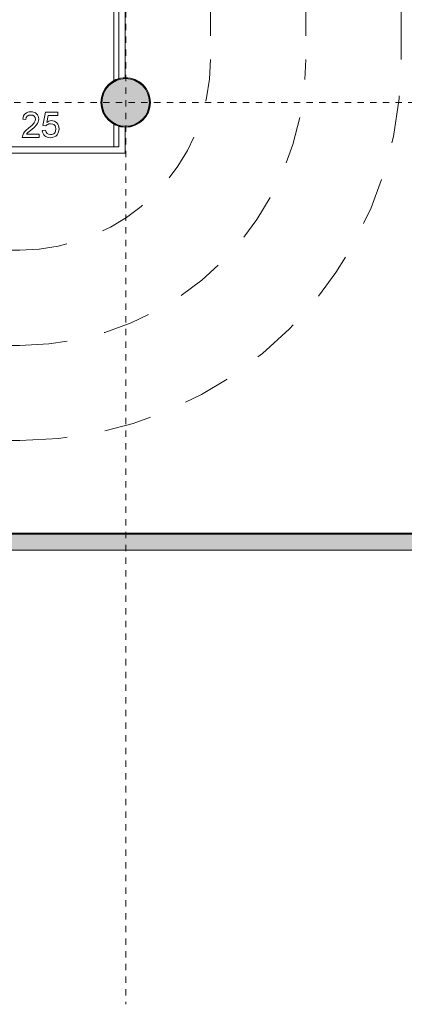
# Model space of a CAD drawing. Header units: millimetres. Extents: x 4.1 to 90.4, y -1.2 to 68.4.
# Tile 210 of 256: x 49.1 to 55.1, y 7.8 to 23.3. Entities that reach past the tile are written whole.
import ezdxf

# ---------------------------------------------------------------- set-up
doc = ezdxf.new("R2010")
doc.units = ezdxf.units.MM
for name, pattern in [('Dash Dot 3_16_', [0.007938, 0.004763, -0.001587, 0, -0.001587]), ('DASHEDX2', [38.1, 25.4, -12.7]), ('JIS_02_0.7', [1.35, 0.75, -0.6])]:
    doc.linetypes.add(name, pattern=pattern)
doc.layers.add('A-DETL', color=94, linetype='Continuous', lineweight=5, true_color=0x00a600)
for name, color, linetype, lineweight in [('A-WALL', 7, 'Continuous', 5), ('A-WALL-PATT', 7, 'Continuous', 13), ('C-PRKG', 7, 'Continuous', 5), ('I-WALL', 7, 'Continuous', 5), ('S-COLS', 7, 'Continuous', 5), ('S-GRID', 7, 'Continuous', 9)]:
    doc.layers.add(name, color=color, linetype=linetype, lineweight=lineweight)

# ---------------------------------------------------------------- blocks, each defined once
blk = doc.blocks.new('MUC-ENT-EXE-GOE-M3D-TZN-TNV-V21 _Principe Piscine_-D_rvt-1-MUC-LAG-PRO-PLA-ARC-TZN-SS01-AP04B-04RP Maçonnerie')
at = {"layer": 'A-WALL-PATT', "lineweight": 5, "true_color": 0x808080}
blk.add_hatch(color=8, dxfattribs=at).paths.add_polyline_path([(-172.679, 42.814), (-172.679, 43.064), (-187.117, 43.064), (-187.117, 42.814), (-175.85, 42.814)])
at = {"layer": 'S-COLS', "lineweight": 5, "true_color": 0x808080}
blk.add_hatch(color=8, dxfattribs=at).paths.add_polyline_path([(-185.069, 49.489), (-185.004, 49.494), (-184.941, 49.511), (-184.882, 49.539), (-184.828, 49.576), (-184.782, 49.622), (-184.744, 49.676), (-184.717, 49.735), (-184.7, 49.798), (-184.694, 49.864), (-184.7, 49.929), (-184.717, 49.992), (-184.744, 50.051), (-184.782, 50.105), (-184.828, 50.151), (-184.882, 50.188), (-184.941, 50.216), (-185.004, 50.233), (-185.069, 50.239), (-185.134, 50.233), (-185.197, 50.216), (-185.257, 50.188), (-185.31, 50.151), (-185.356, 50.105), (-185.394, 50.051), (-185.422, 49.992), (-185.439, 49.925), (-185.444, 49.864), (-185.438, 49.798), (-185.422, 49.735), (-185.394, 49.676), (-185.356, 49.622), (-185.306, 49.574), (-185.257, 49.539), (-185.197, 49.511), (-185.134, 49.494)])
at = {"layer": 'A-WALL', "lineweight": 15}
for p, q in [((-172.929, 43.064), (-187.117, 43.064)), ((-186.867, 42.814), (-172.679, 42.814))]:
    blk.add_line(p, q, dxfattribs=at)
at = {"layer": 'S-COLS', "color": 7, "lineweight": 15}
for start, end in [(90, 270), (270, 90)]:
    blk.add_arc((-185.069, 49.864), 0.375, start, end, dxfattribs=at)
at = {"layer": 'S-GRID', "color": 8, "linetype": 'Dash Dot 3_16_', "true_color": 0x808080}
for p, q in [((-185.069, 94.5), (-185.069, 35.662)), ((-231.024, 49.864), (-169.557, 49.864)), ((-231.024, 42.814), (-169.557, 42.814))]:
    blk.add_line(p, q, dxfattribs=at)
blk = doc.blocks.new('LAG-G2020-PARKING-PLACE PARKING - LAG-G2020-PARKING-PLACE PARKING A-9482609-MUC-LAG-PRO-PLA-ARC-TZN-SS01-AP04B-04RP Maçonnerie')
at = {"layer": 'C-PRKG', "color": 9, "true_color": 0xc0c0c0}
for p, q in [((1.111, 1.329), (-2.7, 1.329)), ((-2.7, 1.329), (-2.7, -1.329)), ((2.3, 1.329), (1.889, 1.329)), ((2.3, -1.329), (2.3, 1.329)), ((-2.6, -1.229), (-2.6, 1.229)), ((-2.6, 1.229), (1.126, 1.229)), ((1.874, 1.229), (2.2, 1.229)), ((2.2, 1.229), (2.2, -1.229)), ((1.705, 0.27), (1.654, 0.27)), ((1.654, 0.27), (1.654, 0.075)), ((1.705, 0.116), (1.705, 0.27)), ((1.789, 0.192), (1.786, 0.168)), ((1.786, 0.168), (1.788, 0.149)), ((1.795, 0.215), (1.789, 0.192)), ((1.807, 0.235), (1.795, 0.215)), ((1.822, 0.254), (1.807, 0.235)), ((1.842, 0.269), (1.822, 0.254)), ((1.837, 0.154), (1.842, 0.191)), ((1.863, 0.28), (1.842, 0.269)), ((1.842, 0.191), (1.849, 0.206)), ((1.849, 0.206), (1.858, 0.218)), ((1.858, 0.218), (1.87, 0.227)), ((1.888, 0.287), (1.863, 0.28)), ((1.87, 0.227), (1.884, 0.233)), ((1.884, 0.233), (1.918, 0.239)), ((1.915, 0.289), (1.888, 0.287)), ((1.941, 0.287), (1.915, 0.289)), ((1.918, 0.239), (1.954, 0.233)), ((1.965, 0.281), (1.941, 0.287)), ((1.954, 0.233), (1.969, 0.226)), ((1.988, 0.271), (1.965, 0.281)), ((1.969, 0.226), (1.982, 0.216)), ((1.982, 0.216), (1.993, 0.204)), ((2.008, 0.257), (1.988, 0.271)), ((1.993, 0.204), (2, 0.189)), ((2, 0.189), (2.005, 0.172)), ((2.005, 0.172), (2.006, 0.153)), ((2.029, 0.236), (2.008, 0.257)), ((2.044, 0.212), (2.029, 0.236)), ((2.053, 0.184), (2.044, 0.212)), ((2.056, 0.153), (2.053, 0.184)), ((1.654, 0.075), (1.862, 0.031)), ((1.815, 0.094), (1.705, 0.116)), ((1.788, 0.149), (1.794, 0.13)), ((1.794, 0.13), (1.803, 0.112)), ((1.803, 0.112), (1.815, 0.094)), ((1.839, 0.13), (1.837, 0.154)), ((1.845, 0.11), (1.839, 0.13)), ((1.855, 0.094), (1.845, 0.11)), ((1.868, 0.082), (1.855, 0.094)), ((1.862, 0.031), (1.868, 0.082)), ((1.967, 0.085), (1.937, 0.075)), ((1.937, 0.075), (1.943, 0.025)), ((1.943, 0.025), (1.968, 0.029)), ((1.989, 0.101), (1.967, 0.085)), ((1.968, 0.029), (1.989, 0.037)), ((2.002, 0.124), (1.989, 0.101)), ((1.989, 0.037), (2.009, 0.049)), ((2.006, 0.153), (2.002, 0.124)), ((2.009, 0.049), (2.025, 0.064)), ((2.025, 0.064), (2.039, 0.083)), ((2.039, 0.083), (2.049, 0.104)), ((2.049, 0.104), (2.054, 0.127)), ((2.054, 0.127), (2.056, 0.153)), ((1.65, -0.127), (1.648, -0.154)), ((1.648, -0.154), (1.65, -0.181)), ((1.656, -0.104), (1.65, -0.127)), ((1.666, -0.083), (1.656, -0.104)), ((1.68, -0.065), (1.666, -0.083)), ((1.697, -0.05), (1.68, -0.065)), ((1.716, -0.04), (1.697, -0.05)), ((1.698, -0.155), (1.703, -0.126)), ((1.703, -0.126), (1.717, -0.102)), ((1.737, -0.033), (1.716, -0.04)), ((1.717, -0.102), (1.738, -0.087)), ((1.76, -0.031), (1.737, -0.033)), ((1.738, -0.087), (1.763, -0.082)), ((1.784, -0.034), (1.76, -0.031)), ((1.763, -0.082), (1.791, -0.087)), ((1.808, -0.04), (1.784, -0.034)), ((1.791, -0.087), (1.82, -0.103)), ((1.832, -0.052), (1.808, -0.04)), ((1.82, -0.103), (1.856, -0.136)), ((1.857, -0.07), (1.832, -0.052)), ((1.856, -0.136), (1.904, -0.19)), ((1.887, -0.098), (1.857, -0.07)), ((1.926, -0.142), (1.887, -0.098)), ((1.974, -0.2), (1.926, -0.142)), ((2, -0.025), (2, -0.222)), ((2.05, -0.025), (2, -0.025)), ((2.05, -0.289), (2.05, -0.025)), ((1.65, -0.181), (1.655, -0.205)), ((1.655, -0.205), (1.664, -0.226)), ((1.664, -0.226), (1.677, -0.244)), ((1.677, -0.244), (1.693, -0.259)), ((1.693, -0.259), (1.713, -0.27)), ((1.703, -0.187), (1.698, -0.155)), ((1.717, -0.211), (1.703, -0.187)), ((1.713, -0.27), (1.735, -0.278)), ((1.739, -0.227), (1.717, -0.211)), ((1.735, -0.278), (1.761, -0.283)), ((1.767, -0.232), (1.739, -0.227)), ((1.761, -0.283), (1.767, -0.232)), ((1.904, -0.19), (1.935, -0.227)), ((1.935, -0.227), (1.962, -0.253)), ((1.962, -0.253), (1.988, -0.271)), ((2, -0.222), (1.974, -0.2)), ((1.988, -0.271), (2.015, -0.283)), ((2.015, -0.283), (2.032, -0.288)), ((2.032, -0.288), (2.05, -0.289)), ((2.2, -1.229), (-2.6, -1.229)), ((-2.7, -1.329), (2.3, -1.329))]:
    blk.add_line(p, q, dxfattribs=at)
at = {"layer": 'C-PRKG', "linetype": 'DASHEDX2'}
for p, q in [((-2.3, -1.15), (-2.3, 1.15)), ((-2.3, 1.15), (1.158, 1.15)), ((1.842, 1.15), (2.2, 1.15)), ((2.2, 1.15), (2.2, -1.15)), ((2.2, -1.15), (-2.3, -1.15))]:
    blk.add_line(p, q, dxfattribs=at)

msp = doc.modelspace()

# ---------------------------------------------------------------- block references
at = {"lineweight": 5}
msp.add_blockref('MUC-ENT-EXE-GOE-M3D-TZN-TNV-V21 _Principe Piscine_-D_rvt-1-MUC-LAG-PRO-PLA-ARC-TZN-SS01-AP04B-04RP Maçonnerie', (235.795, -27.844), dxfattribs=at)

# ---------------------------------------------------------------- next in the draw order: hatches: boundary and pattern name
at = {"layer": 'A-WALL-PATT', "lineweight": 5, "true_color": 0xc0c0c0}
for points in [[(50.725, 21.632), (50.725, 21.645), (50.66, 21.651), (50.597, 21.668), (50.538, 21.695), (50.484, 21.733), (50.438, 21.779), (50.401, 21.832), (50.373, 21.892), (50.356, 21.955), (50.35, 22.02), (50.356, 22.085), (50.373, 22.148), (50.401, 22.207), (50.438, 22.261), (50.488, 22.31), (50.538, 22.345), (50.597, 22.372), (50.66, 22.389), (50.725, 22.395), (50.725, 22.408), (50.658, 22.402), (50.593, 22.384), (50.531, 22.356), (50.476, 22.317), (50.428, 22.269), (50.389, 22.214), (50.361, 22.153), (50.343, 22.082), (50.337, 22.02), (50.343, 21.953), (50.361, 21.887), (50.389, 21.826), (50.428, 21.77), (50.476, 21.723), (50.531, 21.684), (50.593, 21.655), (50.658, 21.638)], [(50.725, 21.632), (50.793, 21.638), (50.858, 21.655), (50.919, 21.684), (50.975, 21.723), (51.023, 21.77), (51.061, 21.826), (51.09, 21.887), (51.108, 21.953), (51.113, 22.02), (51.108, 22.087), (51.09, 22.153), (51.061, 22.214), (51.023, 22.269), (50.975, 22.317), (50.919, 22.356), (50.858, 22.384), (50.793, 22.402), (50.725, 22.408), (50.725, 22.395), (50.791, 22.389), (50.854, 22.372), (50.913, 22.345), (50.966, 22.307), (51.013, 22.261), (51.05, 22.207), (51.078, 22.148), (51.095, 22.082), (51.1, 22.02), (51.095, 21.955), (51.078, 21.892), (51.05, 21.832), (51.013, 21.779), (50.966, 21.733), (50.913, 21.695), (50.854, 21.668), (50.791, 21.651), (50.725, 21.645)], [(56.655, 15.22), (62.852, 15.22), (62.852, 15.233), (48.664, 15.233), (48.664, 15.22), (50.077, 15.22)]]:
    msp.add_hatch(color=9, dxfattribs=at).paths.add_polyline_path(points)
at = {"layer": 'I-WALL'}
for points in [[(50.725, 21.63), (50.725, 21.632), (50.658, 21.638), (50.593, 21.655), (50.531, 21.684), (50.476, 21.723), (50.428, 21.77), (50.389, 21.826), (50.361, 21.887), (50.343, 21.953), (50.337, 22.02), (50.343, 22.087), (50.361, 22.153), (50.389, 22.214), (50.428, 22.269), (50.476, 22.317), (50.531, 22.356), (50.593, 22.384), (50.658, 22.402), (50.725, 22.408), (50.725, 22.41), (50.658, 22.404), (50.592, 22.386), (50.53, 22.358), (50.475, 22.319), (50.427, 22.271), (50.388, 22.215), (50.359, 22.153), (50.341, 22.082), (50.335, 22.02), (50.341, 21.952), (50.359, 21.887), (50.388, 21.825), (50.427, 21.769), (50.475, 21.721), (50.53, 21.682), (50.592, 21.653), (50.658, 21.636)], [(50.725, 21.63), (50.793, 21.636), (50.859, 21.653), (50.92, 21.682), (50.976, 21.721), (51.024, 21.769), (51.063, 21.825), (51.092, 21.887), (51.11, 21.952), (51.115, 22.02), (51.11, 22.088), (51.092, 22.153), (51.063, 22.215), (51.024, 22.271), (50.976, 22.319), (50.92, 22.358), (50.859, 22.386), (50.793, 22.404), (50.725, 22.41), (50.725, 22.408), (50.793, 22.402), (50.858, 22.384), (50.919, 22.356), (50.975, 22.317), (51.023, 22.269), (51.061, 22.214), (51.09, 22.153), (51.108, 22.082), (51.113, 22.02), (51.108, 21.953), (51.09, 21.887), (51.061, 21.826), (51.023, 21.77), (50.975, 21.723), (50.919, 21.684), (50.858, 21.655), (50.793, 21.638), (50.725, 21.632)], [(56.655, 15.233), (62.85, 15.233), (62.85, 15.235), (48.664, 15.235), (48.664, 15.233), (50.077, 15.233)]]:
    msp.add_hatch(color=9, dxfattribs=at).paths.add_polyline_path(points)

# ---------------------------------------------------------------- next in the draw order: linework, layer by layer
at = {"layer": 'A-DETL', "color": 9, "linetype": 'JIS_02_0.7', "lineweight": 9, "true_color": 0xc0c0c0}
for p, q in [((52.059, 29.22), (52.059, 22.695)), ((55.059, 22.695), (55.059, 29.23)), ((49.059, 19.695), (33.025, 19.695)), ((49.059, 16.695), (33.074, 16.695))]:
    msp.add_line(p, q, dxfattribs=at)
at = {"layer": 'A-DETL', "color": 8, "linetype": 'JIS_02_0.7', "true_color": 0x808080}
for p, q in [((53.559, 29.22), (53.559, 22.695)), ((49.059, 18.195), (32.999, 18.195))]:
    msp.add_line(p, q, dxfattribs=at)
at = {"layer": 'A-DETL', "color": 9, "linetype": 'JIS_02_0.7', "lineweight": 9, "true_color": 0xc0c0c0}
for radius in [6, 3]:
    msp.add_arc((49.059, 22.695), radius, 270, 360, dxfattribs=at)
at = {"layer": 'A-DETL', "color": 8, "linetype": 'JIS_02_0.7', "true_color": 0x808080}
msp.add_arc((49.059, 22.695), 4.5, 270, 360, dxfattribs=at)
at = {"layer": 'A-WALL'}
msp.add_line((62.852, 15.233), (48.662, 15.233), dxfattribs=at)
for start, end in [(90, 270), (270, 90)]:
    msp.add_arc((50.725, 22.02), 0.388, start, end, dxfattribs=at)
at = {"layer": 'I-WALL', "lineweight": 13}
for p, q in [((62.85, 15.235), (48.662, 15.235)), ((48.677, 15.22), (62.865, 15.22))]:
    msp.add_line(p, q, dxfattribs=at)
for radius, start, end in [(0.39, 90, 270), (0.375, 90, 270), (0.39, 270, 90), (0.375, 270, 90)]:
    msp.add_arc((50.725, 22.02), radius, start, end, dxfattribs=at)

# ---------------------------------------------------------------- next in the draw order: block references
at = {"layer": 'C-PRKG', "color": 9, "true_color": 0xc0c0c0, "rotation": 270.0000000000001}
msp.add_blockref('LAG-G2020-PARKING-PLACE PARKING - LAG-G2020-PARKING-PLACE PARKING A-9482609-MUC-LAG-PRO-PLA-ARC-TZN-SS01-AP04B-04RP Maçonnerie', (49.389, 23.52), dxfattribs=at)

doc.saveas('drawing.dxf')
